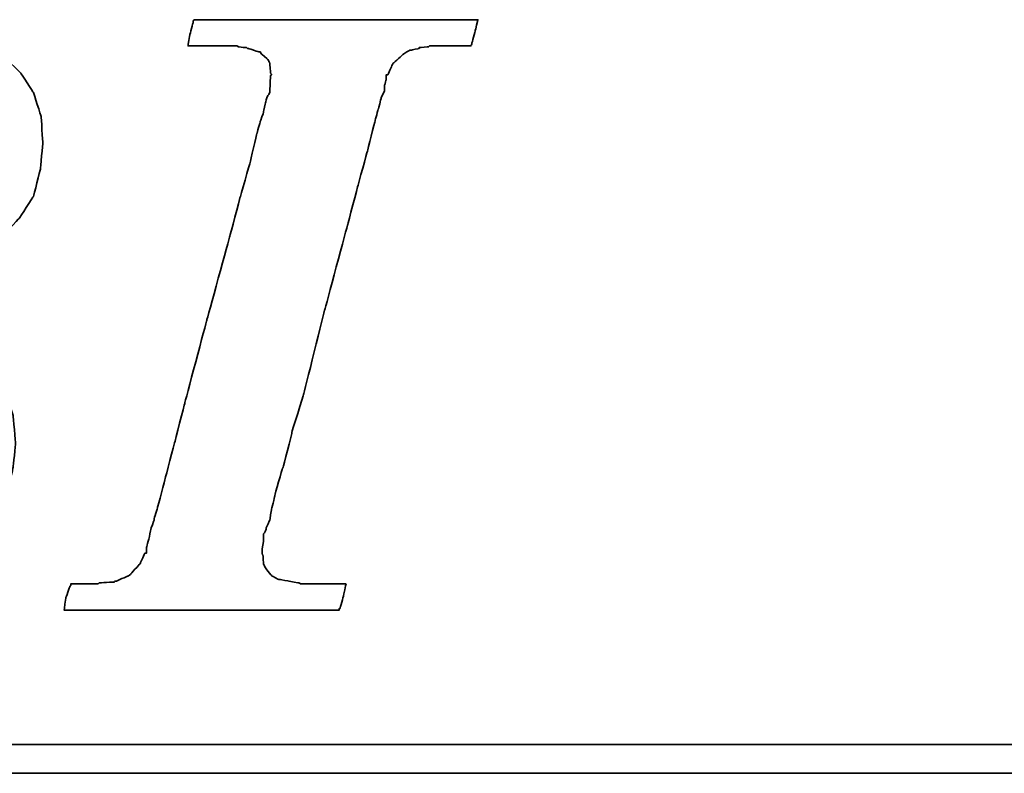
# Model space of a CAD drawing. Header units: millimetres. Extents: x 465 to 869, y -391 to -257.
# Tile 33 of 52: x 756.9 to 768.06, y -354.47 to -345.93. Entities that reach past the tile are written whole.
import ezdxf

# ---------------------------------------------------------------- set-up
doc = ezdxf.new("R2010")
doc.units = ezdxf.units.MM
doc.layers.add('DIM', color=4, linetype='CONTINUOUS')
doc.layers.add('layer 1', color=7, linetype='CONTINUOUS')

# ---------------------------------------------------------------- blocks, each defined once
blk = doc.blocks.new('TBI MOTION logo(完整正式版)')
at = {"layer": 'layer 1', "color": 22, "lineweight": 35}
for points, knots in [([(-64.65375, -6.86375), (-64.65375, -6.86375), (-64.84375, -7.29625), (-64.84375, -7.29625), (-64.84375, -7.29625), (-64.84375, -7.29625), (-64.86875, -7.34375), (-64.86875, -7.34375), (-64.86875, -7.34375), (-64.86875, -7.34375), (-64.86875, -7.36875), (-64.86875, -7.36875), (-64.86875, -7.36875), (-64.86875, -7.36875), (-65.15375, -7.65375), (-65.15375, -7.65375), (-65.15375, -7.65375), (-65.15375, -7.65375), (-65.17875, -7.65375), (-65.17875, -7.65375), (-65.17875, -7.65375), (-65.17875, -7.65375), (-65.20375, -7.67875), (-65.20375, -7.67875), (-65.20375, -7.67875), (-65.20375, -7.67875), (-65.58875, -7.87125), (-65.58875, -7.87125), (-65.58875, -7.87125), (-65.58875, -7.87125), (-65.63375, -7.87125), (-65.63375, -7.87125), (-65.63375, -7.87125), (-65.63375, -7.87125), (-65.65875, -7.89375), (-65.65875, -7.89375), (-65.65875, -7.89375), (-65.65875, -7.89375), (-66.09375, -7.94375), (-66.09375, -7.94375), (-66.09375, -7.94375), (-66.09375, -7.94375), (-66.11375, -7.94375), (-66.11375, -7.94375), (-66.11375, -7.94375), (-66.11375, -7.94375), (-66.16375, -7.94375), (-66.16375, -7.94375), (-66.16375, -7.94375), (-66.16375, -7.94375), (-66.30875, -7.94375), (-66.30875, -7.94375), (-66.30875, -7.94375), (-66.30875, -7.94375), (-66.69375, -7.94375), (-66.69375, -7.94375), (-66.69375, -7.94375), (-66.69375, -7.94375), (-67.07375, -7.94375), (-67.07375, -7.94375), (-67.07375, -7.94375), (-67.07375, -7.94375), (-67.12375, -7.94375), (-67.12375, -7.94375), (-67.12375, -7.94375), (-67.12375, -7.94375), (-67.12375, -7.96625), (-67.12375, -7.96625), (-67.12375, -7.96625), (-67.12375, -7.96625), (-67.14875, -7.99125), (-67.14875, -7.99125), (-67.14875, -7.99125), (-67.14875, -7.99125), (-67.24375, -8.34875), (-67.24375, -8.34875), (-67.24375, -8.34875), (-67.24375, -8.34875), (-67.31375, -8.68625), (-67.31375, -8.68625), (-67.31375, -8.68625), (-67.31375, -8.68625), (-67.26875, -8.68625), (-67.26875, -8.68625), (-67.26875, -8.68625), (-67.26875, -8.68625), (-67.07375, -8.68625), (-67.07375, -8.68625), (-67.07375, -8.68625), (-67.07375, -8.68625), (-66.54875, -8.68625), (-66.54875, -8.68625), (-66.54875, -8.68625), (-66.54875, -8.68625), (-65.82625, -8.68625), (-65.82625, -8.68625), (-65.82625, -8.68625), (-65.82625, -8.68625), (-65.01375, -8.68625), (-65.01375, -8.68625), (-65.01375, -8.68625), (-65.01375, -8.68625), (-64.05375, -8.68625), (-64.05375, -8.68625), (-64.05375, -8.68625), (-64.05375, -8.68625), (-62.08375, -8.68625), (-62.08375, -8.68625), (-62.08375, -8.68625), (-62.08375, -8.68625), (-60.06875, -8.68625), (-60.06875, -8.68625), (-60.06875, -8.68625), (-60.06875, -8.68625), (-59.10875, -8.68625), (-59.10875, -8.68625), (-59.10875, -8.68625), (-59.10875, -8.68625), (-58.29375, -8.68625), (-58.29375, -8.68625), (-58.29375, -8.68625), (-58.29375, -8.68625), (-57.57375, -8.68625), (-57.57375, -8.68625), (-57.57375, -8.68625), (-57.57375, -8.68625), (-57.04875, -8.68625), (-57.04875, -8.68625), (-57.04875, -8.68625), (-57.04875, -8.68625), (-56.85375, -8.68625), (-56.85375, -8.68625), (-56.85375, -8.68625), (-56.85375, -8.68625), (-56.70875, -8.68625), (-56.70875, -8.68625), (-56.70875, -8.68625), (-56.70875, -8.68625), (-56.61375, -8.68625), (-56.61375, -8.68625), (-56.61375, -8.68625), (-56.61375, -8.68625), (-56.56875, -8.68625), (-56.56875, -8.68625), (-56.56875, -8.68625), (-56.56875, -8.68625), (-55.65375, -8.63875), (-55.65375, -8.63875), (-55.65375, -8.63875), (-55.65375, -8.63875), (-54.76875, -8.51875), (-54.76875, -8.51875), (-54.76875, -8.51875), (-54.76875, -8.51875), (-53.90375, -8.30375), (-53.90375, -8.30375), (-53.90375, -8.30375), (-53.90375, -8.30375), (-53.08875, -8.03875), (-53.08875, -8.03875), (-53.08875, -8.03875), (-53.08875, -8.03875), (-52.34375, -7.65375), (-52.34375, -7.65375), (-52.34375, -7.65375), (-52.34375, -7.65375), (-51.69875, -7.29625), (-51.69875, -7.29625), (-51.69875, -7.29625), (-51.69875, -7.29625), (-51.21875, -6.91125), (-51.21875, -6.91125), (-51.21875, -6.91125), (-51.21875, -6.91125), (-50.83375, -6.50375), (-50.83375, -6.50375), (-50.83375, -6.50375), (-50.83375, -6.50375), (-50.44875, -5.94875), (-50.44875, -5.94875), (-50.44875, -5.94875), (-50.44875, -5.94875), (-50.13875, -5.30375), (-50.13875, -5.30375), (-50.13875, -5.30375), (-50.13875, -5.30375), (-49.99375, -4.65375), (-49.99375, -4.65375), (-49.99375, -4.65375), (-49.99375, -4.65375), (-49.92375, -3.98375), (-49.92375, -3.98375), (-49.92375, -3.98375), (-49.92375, -3.98375), (-49.99375, -3.19374), (-49.99375, -3.19374), (-49.99375, -3.19374), (-49.99375, -3.19374), (-50.23374, -2.44874), (-50.23374, -2.44874), (-50.23374, -2.44874), (-50.23374, -2.44874), (-50.59375, -1.87374), (-50.59375, -1.87374), (-50.59375, -1.87374), (-50.59375, -1.87374), (-51.09875, -1.31874), (-51.09875, -1.31874), (-51.09875, -1.31874), (-51.09875, -1.31874), (-51.74375, -0.81875), (-51.74375, -0.81875), (-51.74375, -0.81875), (-51.74375, -0.81875), (-52.53875, -0.48125), (-52.53875, -0.48125), (-52.53875, -0.48125), (-52.53875, -0.48125), (-53.47375, -0.21875), (-53.47375, -0.21875), (-53.47375, -0.21875), (-53.47375, -0.21875), (-54.52875, -0.04874), (-54.52875, -0.04874), (-54.52875, -0.04874), (-54.52875, -0.04874), (-55.65375, 0.12125), (-55.65375, 0.12125), (-55.65375, 0.12125), (-55.65375, 0.12125), (-54.50375, 0.28624), (-54.50375, 0.28624), (-54.50375, 0.28624), (-54.50375, 0.28624), (-53.83375, 0.38124), (-53.83375, 0.38124), (-53.83375, 0.38124), (-53.83375, 0.38124), (-53.18375, 0.50125), (-53.18375, 0.50125), (-53.18375, 0.50125), (-53.18375, 0.50125), (-52.55875, 0.66874), (-52.55875, 0.66874), (-52.55875, 0.66874), (-52.55875, 0.66874), (-52.03375, 0.86124), (-52.03375, 0.86124), (-52.03375, 0.86124), (-52.03375, 0.86124), (-51.50374, 1.03124), (-51.50374, 1.03124), (-51.50374, 1.03124), (-51.50374, 1.03124), (-51.09875, 1.27125), (-51.09875, 1.27125), (-51.09875, 1.27125), (-51.09875, 1.27125), (-50.71375, 1.48624), (-50.71375, 1.48624), (-50.71375, 1.48624), (-50.71375, 1.48624), (-50.37625, 1.77625), (-50.37625, 1.77625), (-50.37625, 1.77625), (-50.37625, 1.77625), (-49.82375, 2.37625), (-49.82375, 2.37625), (-49.82375, 2.37625), (-49.82375, 2.37625), (-49.41875, 2.99625), (-49.41875, 2.99625), (-49.41875, 2.99625), (-49.41875, 2.99625), (-49.22375, 3.76625), (-49.22375, 3.76625), (-49.22375, 3.76625), (-49.22375, 3.76625), (-49.15375, 4.50874), (-49.15375, 4.50874), (-49.15375, 4.50874), (-49.15375, 4.50874), (-49.20375, 5.25125), (-49.20375, 5.25125), (-49.20375, 5.25125), (-49.20375, 5.25125), (-49.41875, 5.92625), (-49.41875, 5.92625), (-49.41875, 5.92625), (-49.41875, 5.92625), (-49.77875, 6.47625), (-49.77875, 6.47625), (-49.77875, 6.47625), (-49.77875, 6.47625), (-50.33125, 7.02624), (-50.33125, 7.02624), (-50.33125, 7.02624), (-50.33125, 7.02624), (-51.00125, 7.43625), (-51.00125, 7.43625), (-51.00125, 7.43625), (-51.00125, 7.43625), (-51.79375, 7.72625), (-51.79375, 7.72625), (-51.79375, 7.72625), (-51.79375, 7.72625), (-52.72875, 7.89124), (-52.72875, 7.89124), (-52.72875, 7.89124), (-52.72875, 7.89124), (-53.83375, 7.98625), (-53.83375, 7.98625), (-53.83375, 7.98625), (-53.83375, 7.98625), (-53.92875, 7.98625), (-53.92875, 7.98625), (-53.92875, 7.98625), (-53.92875, 7.98625), (-54.26375, 7.98625), (-54.26375, 7.98625), (-54.26375, 7.98625), (-54.26375, 7.98625), (-54.74375, 7.98625), (-54.74375, 7.98625), (-54.74375, 7.98625), (-54.74375, 7.98625), (-55.36875, 7.98625), (-55.36875, 7.98625), (-55.36875, 7.98625), (-55.36875, 7.98625), (-56.13375, 7.98625), (-56.13375, 7.98625), (-56.13375, 7.98625), (-56.13375, 7.98625), (-56.94875, 7.98625), (-56.94875, 7.98625), (-56.94875, 7.98625), (-56.94875, 7.98625), (-58.77625, 7.98625), (-58.77625, 7.98625), (-58.77625, 7.98625), (-58.77625, 7.98625), (-60.59875, 7.98625), (-60.59875, 7.98625), (-60.59875, 7.98625), (-60.59875, 7.98625), (-61.41375, 7.98625), (-61.41375, 7.98625), (-61.41375, 7.98625), (-61.41375, 7.98625), (-62.17875, 7.98625), (-62.17875, 7.98625), (-62.17875, 7.98625), (-62.17875, 7.98625), (-62.80375, 7.98625), (-62.80375, 7.98625), (-62.80375, 7.98625), (-62.80375, 7.98625), (-63.30625, 7.98625), (-63.30625, 7.98625), (-63.30625, 7.98625), (-63.30625, 7.98625), (-63.57375, 7.98625), (-63.57375, 7.98625), (-63.57375, 7.98625), (-63.57375, 7.98625), (-63.57375, 7.96375), (-63.57375, 7.96375), (-63.57375, 7.96375), (-63.57375, 7.96375), (-63.59875, 7.94125), (-63.59875, 7.94125), (-63.59875, 7.94125), (-63.59875, 7.94125), (-63.69375, 7.55625), (-63.69375, 7.55625), (-63.69375, 7.55625), (-63.69375, 7.55625), (-63.76375, 7.24624), (-63.76375, 7.24624), (-63.76375, 7.24624), (-63.76375, 7.24624), (-63.23875, 7.24624), (-63.23875, 7.24624), (-63.23875, 7.24624), (-63.23875, 7.24624), (-62.75875, 7.24624), (-62.75875, 7.24624), (-62.75875, 7.24624), (-62.75875, 7.24624), (-62.61125, 7.24624), (-62.61125, 7.24624), (-62.61125, 7.24624), (-62.61125, 7.24624), (-62.56625, 7.24624), (-62.56625, 7.24624), (-62.56625, 7.24624), (-62.56625, 7.24624), (-62.22875, 7.24624), (-62.22875, 7.24624), (-62.22875, 7.24624), (-62.22875, 7.24624), (-62.20375, 7.24624), (-62.20375, 7.24624), (-62.20375, 7.24624), (-62.20375, 7.24624), (-62.17875, 7.21875), (-62.17875, 7.21875), (-62.17875, 7.21875), (-62.17875, 7.21875), (-61.96375, 7.17125), (-61.96375, 7.17125), (-61.96375, 7.17125), (-61.96375, 7.17125), (-61.72375, 7.12624), (-61.72375, 7.12624), (-61.72375, 7.12624), (-61.72375, 7.12624), (-61.70375, 7.12624), (-61.70375, 7.12624), (-61.70375, 7.12624), (-61.70375, 7.12624), (-61.55875, 7.07624), (-61.55875, 7.07624), (-61.55875, 7.07624), (-61.55875, 7.07624), (-61.50875, 7.07624), (-61.50875, 7.07624), (-61.50875, 7.07624), (-61.50875, 7.07624), (-61.48375, 7.02624), (-61.48375, 7.02624), (-61.48375, 7.02624), (-61.48375, 7.02624), (-61.31875, 6.83375), (-61.31875, 6.83375), (-61.31875, 6.83375), (-61.31875, 6.83375), (-61.29375, 6.81125), (-61.29375, 6.81125), (-61.29375, 6.81125), (-61.29375, 6.81125), (-61.29375, 6.78625), (-61.29375, 6.78625), (-61.29375, 6.78625), (-61.29375, 6.78625), (-61.19875, 6.50124), (-61.19875, 6.50124), (-61.19875, 6.50124), (-61.19875, 6.50124), (-61.17375, 6.45124), (-61.17375, 6.45124), (-61.17375, 6.45124), (-61.17375, 6.45124), (-61.19875, 6.40625), (-61.19875, 6.40625), (-61.19875, 6.40625), (-61.19875, 6.40625), (-61.26875, 5.99624), (-61.26875, 5.99624), (-61.26875, 5.99624), (-61.26875, 5.99624), (-61.26875, 5.85125), (-61.26875, 5.85125), (-61.26875, 5.85125), (-61.26875, 5.85125), (-61.26875, 5.82625), (-61.26875, 5.82625), (-61.26875, 5.82625), (-61.26875, 5.82625), (-61.29375, 5.80625), (-61.29375, 5.80625), (-61.29375, 5.80625), (-61.29375, 5.80625), (-61.34125, 5.66125), (-61.34125, 5.66125), (-61.34125, 5.66125), (-61.34125, 5.66125), (-61.41375, 5.44625), (-61.41375, 5.44625), (-61.41375, 5.44625), (-61.41375, 5.44625), (-61.48375, 5.15625), (-61.48375, 5.15625), (-61.48375, 5.15625), (-61.48375, 5.15625), (-61.58375, 4.82124), (-61.58375, 4.82124), (-61.58375, 4.82124), (-61.58375, 4.82124), (-61.79875, 4.00375), (-61.79875, 4.00375), (-61.79875, 4.00375), (-61.79875, 4.00375), (-62.05875, 2.99625), (-62.05875, 2.99625), (-62.05875, 2.99625), (-62.05875, 2.99625), (-62.34875, 1.91625), (-62.34875, 1.91625), (-62.34875, 1.91625), (-62.34875, 1.91625), (-62.97375, -0.41124), (-62.97375, -0.41124), (-62.97375, -0.41124), (-62.97375, -0.41124), (-63.59875, -2.75875), (-63.59875, -2.75875), (-63.59875, -2.75875), (-63.59875, -2.75875), (-63.88375, -3.86374), (-63.88375, -3.86374), (-63.88375, -3.86374), (-63.88375, -3.86374), (-64.14875, -4.82374), (-64.14875, -4.82374), (-64.14875, -4.82374), (-64.14875, -4.82374), (-64.36375, -5.64125), (-64.36375, -5.64125), (-64.36375, -5.64125), (-64.36375, -5.64125), (-64.43625, -5.97625), (-64.43625, -5.97625), (-64.43625, -5.97625), (-64.43625, -5.97625), (-64.50875, -6.28625), (-64.50875, -6.28625), (-64.50875, -6.28625), (-64.50875, -6.28625), (-64.50875, -6.30875), (-64.50875, -6.30875), (-64.50875, -6.30875), (-64.50875, -6.30875), (-64.57875, -6.50375), (-64.57875, -6.50375), (-64.57875, -6.50375), (-64.57875, -6.50375), (-64.62875, -6.69625), (-64.62875, -6.69625), (-64.62875, -6.69625), (-64.62875, -6.69625), (-64.62875, -6.76875), (-64.62875, -6.76875), (-64.62875, -6.76875), (-64.62875, -6.76875), (-64.62875, -6.81375), (-64.62875, -6.81375), (-64.62875, -6.81375), (-64.62875, -6.81375), (-64.62875, -6.83875), (-64.62875, -6.83875), (-64.62875, -6.83875), (-64.62875, -6.83875), (-64.65375, -6.86375), (-64.65375, -6.86375)], [0, 0, 0, 0, 0.00719424, 0.00719424, 0.00719424, 0.00719425, 0.01438849, 0.01438849, 0.01438849, 0.0143885, 0.02158273, 0.02158273, 0.02158273, 0.02158274, 0.02877698, 0.02877698, 0.02877698, 0.02877699, 0.03597122, 0.03597122, 0.03597122, 0.03597123, 0.04316547, 0.04316547, 0.04316547, 0.04316548, 0.05035971, 0.05035971, 0.05035971, 0.05035972, 0.05755396, 0.05755396, 0.05755396, 0.05755397, 0.0647482, 0.0647482, 0.0647482, 0.06474821, 0.07194245, 0.07194245, 0.07194245, 0.07194246, 0.07913669, 0.07913669, 0.07913669, 0.0791367, 0.08633094, 0.08633094, 0.08633094, 0.08633095, 0.09352518, 0.09352518, 0.09352518, 0.09352519, 0.10071942, 0.10071942, 0.10071942, 0.10071943, 0.10791367, 0.10791367, 0.10791367, 0.10791368, 0.11510791, 0.11510791, 0.11510791, 0.11510792, 0.12230216, 0.12230216, 0.12230216, 0.12230217, 0.1294964, 0.1294964, 0.1294964, 0.12949641, 0.13669065, 0.13669065, 0.13669065, 0.13669066, 0.14388489, 0.14388489, 0.14388489, 0.1438849, 0.15107914, 0.15107914, 0.15107914, 0.15107915, 0.15827338, 0.15827338, 0.15827338, 0.15827339, 0.16546763, 0.16546763, 0.16546763, 0.16546764, 0.17266187, 0.17266187, 0.17266187, 0.17266188, 0.17985612, 0.17985612, 0.17985612, 0.17985613, 0.18705036, 0.18705036, 0.18705036, 0.18705037, 0.1942446, 0.1942446, 0.1942446, 0.19424461, 0.20143885, 0.20143885, 0.20143885, 0.20143886, 0.20863309, 0.20863309, 0.20863309, 0.2086331, 0.21582734, 0.21582734, 0.21582734, 0.21582735, 0.22302158, 0.22302158, 0.22302158, 0.22302159, 0.23021583, 0.23021583, 0.23021583, 0.23021584, 0.23741007, 0.23741007, 0.23741007, 0.23741008, 0.24460432, 0.24460432, 0.24460432, 0.24460433, 0.25179856, 0.25179856, 0.25179856, 0.25179857, 0.25899281, 0.25899281, 0.25899281, 0.25899282, 0.26618705, 0.26618705, 0.26618705, 0.26618706, 0.27338129, 0.27338129, 0.27338129, 0.2733813, 0.28057554, 0.28057554, 0.28057554, 0.28057555, 0.28776978, 0.28776978, 0.28776978, 0.28776979, 0.29496403, 0.29496403, 0.29496403, 0.29496404, 0.30215827, 0.30215827, 0.30215827, 0.30215828, 0.30935252, 0.30935252, 0.30935252, 0.30935253, 0.31654676, 0.31654676, 0.31654676, 0.31654677, 0.32374101, 0.32374101, 0.32374101, 0.32374102, 0.33093525, 0.33093525, 0.33093525, 0.33093526, 0.3381295, 0.3381295, 0.3381295, 0.33812951, 0.34532374, 0.34532374, 0.34532374, 0.34532375, 0.35251799, 0.35251799, 0.35251799, 0.352518, 0.35971223, 0.35971223, 0.35971223, 0.35971224, 0.36690647, 0.36690647, 0.36690647, 0.36690648, 0.37410072, 0.37410072, 0.37410072, 0.37410073, 0.38129496, 0.38129496, 0.38129496, 0.38129497, 0.38848921, 0.38848921, 0.38848921, 0.38848922, 0.39568345, 0.39568345, 0.39568345, 0.39568346, 0.4028777, 0.4028777, 0.4028777, 0.40287771, 0.41007194, 0.41007194, 0.41007194, 0.41007195, 0.41726619, 0.41726619, 0.41726619, 0.4172662, 0.42446043, 0.42446043, 0.42446043, 0.42446044, 0.43165468, 0.43165468, 0.43165468, 0.43165469, 0.43884892, 0.43884892, 0.43884892, 0.43884893, 0.44604317, 0.44604317, 0.44604317, 0.44604318, 0.45323741, 0.45323741, 0.45323741, 0.45323742, 0.46043165, 0.46043165, 0.46043165, 0.46043166, 0.4676259, 0.4676259, 0.4676259, 0.46762591, 0.47482014, 0.47482014, 0.47482014, 0.47482015, 0.48201439, 0.48201439, 0.48201439, 0.4820144, 0.48920863, 0.48920863, 0.48920863, 0.48920864, 0.49640288, 0.49640288, 0.49640288, 0.49640289, 0.50359712, 0.50359712, 0.50359712, 0.50359713, 0.51079137, 0.51079137, 0.51079137, 0.51079138, 0.51798561, 0.51798561, 0.51798561, 0.51798562, 0.52517986, 0.52517986, 0.52517986, 0.52517987, 0.5323741, 0.5323741, 0.5323741, 0.53237411, 0.53956835, 0.53956835, 0.53956835, 0.53956836, 0.54676259, 0.54676259, 0.54676259, 0.5467626, 0.55395683, 0.55395683, 0.55395683, 0.55395684, 0.56115108, 0.56115108, 0.56115108, 0.56115109, 0.56834532, 0.56834532, 0.56834532, 0.56834533, 0.57553957, 0.57553957, 0.57553957, 0.57553958, 0.58273381, 0.58273381, 0.58273381, 0.58273382, 0.58992806, 0.58992806, 0.58992806, 0.58992807, 0.5971223, 0.5971223, 0.5971223, 0.59712231, 0.60431655, 0.60431655, 0.60431655, 0.60431656, 0.61151079, 0.61151079, 0.61151079, 0.6115108, 0.61870504, 0.61870504, 0.61870504, 0.61870505, 0.62589928, 0.62589928, 0.62589928, 0.62589929, 0.63309353, 0.63309353, 0.63309353, 0.63309354, 0.64028777, 0.64028777, 0.64028777, 0.64028778, 0.64748201, 0.64748201, 0.64748201, 0.64748202, 0.65467626, 0.65467626, 0.65467626, 0.65467627, 0.6618705, 0.6618705, 0.6618705, 0.66187051, 0.66906475, 0.66906475, 0.66906475, 0.66906476, 0.67625899, 0.67625899, 0.67625899, 0.676259, 0.68345324, 0.68345324, 0.68345324, 0.68345325, 0.69064748, 0.69064748, 0.69064748, 0.69064749, 0.69784173, 0.69784173, 0.69784173, 0.69784174, 0.70503597, 0.70503597, 0.70503597, 0.70503598, 0.71223022, 0.71223022, 0.71223022, 0.71223023, 0.71942446, 0.71942446, 0.71942446, 0.71942447, 0.72661871, 0.72661871, 0.72661871, 0.72661872, 0.73381295, 0.73381295, 0.73381295, 0.73381296, 0.74100719, 0.74100719, 0.74100719, 0.7410072, 0.74820144, 0.74820144, 0.74820144, 0.74820145, 0.75539568, 0.75539568, 0.75539568, 0.75539569, 0.76258993, 0.76258993, 0.76258993, 0.76258994, 0.76978417, 0.76978417, 0.76978417, 0.76978418, 0.77697842, 0.77697842, 0.77697842, 0.77697843, 0.78417266, 0.78417266, 0.78417266, 0.78417267, 0.79136691, 0.79136691, 0.79136691, 0.79136692, 0.79856115, 0.79856115, 0.79856115, 0.79856116, 0.8057554, 0.8057554, 0.8057554, 0.80575541, 0.81294964, 0.81294964, 0.81294964, 0.81294965, 0.82014388, 0.82014388, 0.82014388, 0.82014389, 0.82733813, 0.82733813, 0.82733813, 0.82733814, 0.83453237, 0.83453237, 0.83453237, 0.83453238, 0.84172662, 0.84172662, 0.84172662, 0.84172663, 0.84892086, 0.84892086, 0.84892086, 0.84892087, 0.85611511, 0.85611511, 0.85611511, 0.85611512, 0.86330935, 0.86330935, 0.86330935, 0.86330936, 0.8705036, 0.8705036, 0.8705036, 0.87050361, 0.87769784, 0.87769784, 0.87769784, 0.87769785, 0.88489209, 0.88489209, 0.88489209, 0.8848921, 0.89208633, 0.89208633, 0.89208633, 0.89208634, 0.89928058, 0.89928058, 0.89928058, 0.89928059, 0.90647482, 0.90647482, 0.90647482, 0.90647483, 0.91366906, 0.91366906, 0.91366906, 0.91366907, 0.92086331, 0.92086331, 0.92086331, 0.92086332, 0.92805755, 0.92805755, 0.92805755, 0.92805756, 0.9352518, 0.9352518, 0.9352518, 0.93525181, 0.94244604, 0.94244604, 0.94244604, 0.94244605, 0.94964029, 0.94964029, 0.94964029, 0.9496403, 0.95683453, 0.95683453, 0.95683453, 0.95683454, 0.96402878, 0.96402878, 0.96402878, 0.96402879, 0.97122302, 0.97122302, 0.97122302, 0.97122303, 0.97841727, 0.97841727, 0.97841727, 0.97841728, 0.98561151, 0.98561151, 0.98561151, 0.98561152, 0.99280576, 0.99280576, 0.99280576, 0.99280577, 1, 1, 1, 1]), ([(-40.59125, -7.94375), (-40.59125, -7.94375), (-40.97375, -7.94375), (-40.97375, -7.94375), (-40.97375, -7.94375), (-40.97375, -7.94375), (-41.38125, -7.94375), (-41.38125, -7.94375), (-41.38125, -7.94375), (-41.38125, -7.94375), (-41.54875, -7.94375), (-41.54875, -7.94375), (-41.54875, -7.94375), (-41.54875, -7.94375), (-41.59875, -7.94375), (-41.59875, -7.94375), (-41.59875, -7.94375), (-41.59875, -7.94375), (-41.88375, -7.94375), (-41.88375, -7.94375), (-41.88375, -7.94375), (-41.88375, -7.94375), (-41.90875, -7.91875), (-41.90875, -7.91875), (-41.90875, -7.91875), (-41.90875, -7.91875), (-42.19875, -7.87125), (-42.19875, -7.87125), (-42.19875, -7.87125), (-42.19875, -7.87125), (-42.43875, -7.82375), (-42.43875, -7.82375), (-42.43875, -7.82375), (-42.43875, -7.82375), (-42.45875, -7.82375), (-42.45875, -7.82375), (-42.45875, -7.82375), (-42.45875, -7.82375), (-42.48625, -7.82375), (-42.48625, -7.82375), (-42.48625, -7.82375), (-42.48625, -7.82375), (-42.67625, -7.72375), (-42.67625, -7.72375), (-42.67625, -7.72375), (-42.67625, -7.72375), (-42.70125, -7.70375), (-42.70125, -7.70375), (-42.70125, -7.70375), (-42.70125, -7.70375), (-42.72375, -7.67875), (-42.72375, -7.67875), (-42.72375, -7.67875), (-42.72375, -7.67875), (-42.86875, -7.48875), (-42.86875, -7.48875), (-42.86875, -7.48875), (-42.86875, -7.48875), (-42.89375, -7.43875), (-42.89375, -7.43875), (-42.89375, -7.43875), (-42.89375, -7.43875), (-42.91875, -7.38875), (-42.91875, -7.38875), (-42.91875, -7.38875), (-42.91875, -7.38875), (-42.93875, -7.12875), (-42.93875, -7.12875), (-42.93875, -7.12875), (-42.93875, -7.12875), (-42.96375, -7.10375), (-42.96375, -7.10375), (-42.96375, -7.10375), (-42.96375, -7.10375), (-42.96375, -7.05375), (-42.96375, -7.05375), (-42.96375, -7.05375), (-42.96375, -7.05375), (-42.96375, -7.00875), (-42.96375, -7.00875), (-42.96375, -7.00875), (-42.96375, -7.00875), (-42.91875, -6.69625), (-42.91875, -6.69625), (-42.91875, -6.69625), (-42.91875, -6.69625), (-42.91875, -6.62375), (-42.91875, -6.62375), (-42.91875, -6.62375), (-42.91875, -6.62375), (-42.91875, -6.59625), (-42.91875, -6.59625), (-42.91875, -6.59625), (-42.91875, -6.59625), (-42.91875, -6.57375), (-42.91875, -6.57375), (-42.91875, -6.57375), (-42.91875, -6.57375), (-42.91875, -6.52875), (-42.91875, -6.52875), (-42.91875, -6.52875), (-42.91875, -6.52875), (-42.89375, -6.50375), (-42.89375, -6.50375), (-42.89375, -6.50375), (-42.89375, -6.50375), (-42.84375, -6.38375), (-42.84375, -6.38375), (-42.84375, -6.38375), (-42.84375, -6.38375), (-42.84375, -6.35875), (-42.84375, -6.35875), (-42.84375, -6.35875), (-42.84375, -6.35875), (-42.74625, -6.14375), (-42.74625, -6.14375), (-42.74625, -6.14375), (-42.74625, -6.14375), (-42.70125, -5.85375), (-42.70125, -5.85375), (-42.70125, -5.85375), (-42.70125, -5.85375), (-42.60375, -5.47125), (-42.60375, -5.47125), (-42.60375, -5.47125), (-42.60375, -5.47125), (-42.60375, -5.44875), (-42.60375, -5.44875), (-42.60375, -5.44875), (-42.60375, -5.44875), (-42.38875, -4.67875), (-42.38875, -4.67875), (-42.38875, -4.67875), (-42.38875, -4.67875), (-42.36375, -4.65375), (-42.36375, -4.65375), (-42.36375, -4.65375), (-42.36375, -4.65375), (-42.12375, -3.69625), (-42.12375, -3.69625), (-42.12375, -3.69625), (-42.12375, -3.69625), (-42.12375, -3.67374), (-42.12375, -3.67374), (-42.12375, -3.67374), (-42.12375, -3.67374), (-41.78875, -2.59374), (-41.78875, -2.59374), (-41.78875, -2.59374), (-41.78875, -2.59374), (-41.18875, -0.19375), (-41.18875, -0.19375), (-41.18875, -0.19375), (-41.18875, -0.19375), (-40.54375, 2.20624), (-40.54375, 2.20624), (-40.54375, 2.20624), (-40.54375, 2.20624), (-40.25375, 3.30875), (-40.25375, 3.30875), (-40.25375, 3.30875), (-40.25375, 3.30875), (-39.98875, 4.27125), (-39.98875, 4.27125), (-39.98875, 4.27125), (-39.98875, 4.27125), (-39.77375, 5.13125), (-39.77375, 5.13125), (-39.77375, 5.13125), (-39.77375, 5.13125), (-39.67875, 5.47125), (-39.67875, 5.47125), (-39.67875, 5.47125), (-39.67875, 5.47125), (-39.60375, 5.75625), (-39.60375, 5.75625), (-39.60375, 5.75625), (-39.60375, 5.75625), (-39.60375, 5.78125), (-39.60375, 5.78125), (-39.60375, 5.78125), (-39.60375, 5.78125), (-39.50875, 5.97125), (-39.50875, 5.97125), (-39.50875, 5.97125), (-39.50875, 5.97125), (-39.50875, 6.13875), (-39.50875, 6.13875), (-39.50875, 6.13875), (-39.50875, 6.13875), (-39.48625, 6.16625), (-39.48625, 6.16625), (-39.48625, 6.16625), (-39.48625, 6.16625), (-39.46125, 6.28625), (-39.46125, 6.28625), (-39.46125, 6.28625), (-39.46125, 6.28625), (-39.46125, 6.42625), (-39.46125, 6.42625), (-39.46125, 6.42625), (-39.46125, 6.42625), (-39.41375, 6.42625), (-39.41375, 6.42625), (-39.41375, 6.42625), (-39.41375, 6.42625), (-39.29375, 6.69125), (-39.29375, 6.69125), (-39.29375, 6.69125), (-39.29375, 6.69125), (-39.26875, 6.74125), (-39.26875, 6.74125), (-39.26875, 6.74125), (-39.26875, 6.74125), (-39.24375, 6.76625), (-39.24375, 6.76625), (-39.24375, 6.76625), (-39.24375, 6.76625), (-38.98375, 7.00624), (-38.98375, 7.00624), (-38.98375, 7.00624), (-38.98375, 7.00624), (-38.95625, 7.02624), (-38.95625, 7.02624), (-38.95625, 7.02624), (-38.95625, 7.02624), (-38.78875, 7.12624), (-38.78875, 7.12624), (-38.78875, 7.12624), (-38.78875, 7.12624), (-38.76375, 7.12624), (-38.76375, 7.12624), (-38.76375, 7.12624), (-38.76375, 7.12624), (-38.74375, 7.12624), (-38.74375, 7.12624), (-38.74375, 7.12624), (-38.74375, 7.12624), (-38.52875, 7.17125), (-38.52875, 7.17125), (-38.52875, 7.17125), (-38.52875, 7.17125), (-38.52875, 7.19624), (-38.52875, 7.19624), (-38.52875, 7.19624), (-38.52875, 7.19624), (-38.50375, 7.19624), (-38.50375, 7.19624), (-38.50375, 7.19624), (-38.50375, 7.19624), (-38.26125, 7.21875), (-38.26125, 7.21875), (-38.26125, 7.21875), (-38.26125, 7.21875), (-38.23875, 7.24624), (-38.23875, 7.24624), (-38.23875, 7.24624), (-38.23875, 7.24624), (-38.21625, 7.24624), (-38.21625, 7.24624), (-38.21625, 7.24624), (-38.21625, 7.24624), (-38.18875, 7.24624), (-38.18875, 7.24624), (-38.18875, 7.24624), (-38.18875, 7.24624), (-37.90375, 7.24624), (-37.90375, 7.24624), (-37.90375, 7.24624), (-37.90375, 7.24624), (-37.85375, 7.24624), (-37.85375, 7.24624), (-37.85375, 7.24624), (-37.85375, 7.24624), (-37.75875, 7.24624), (-37.75875, 7.24624), (-37.75875, 7.24624), (-37.75875, 7.24624), (-37.42375, 7.24624), (-37.42375, 7.24624), (-37.42375, 7.24624), (-37.42375, 7.24624), (-37.08875, 7.24624), (-37.08875, 7.24624), (-37.08875, 7.24624), (-37.08875, 7.24624), (-37.06375, 7.24624), (-37.06375, 7.24624), (-37.06375, 7.24624), (-37.06375, 7.24624), (-37.06375, 7.26624), (-37.06375, 7.26624), (-37.06375, 7.26624), (-37.06375, 7.26624), (-37.03875, 7.29125), (-37.03875, 7.29125), (-37.03875, 7.29125), (-37.03875, 7.29125), (-37.03875, 7.31625), (-37.03875, 7.31625), (-37.03875, 7.31625), (-37.03875, 7.31625), (-36.94125, 7.67625), (-36.94125, 7.67625), (-36.94125, 7.67625), (-36.94125, 7.67625), (-36.86875, 7.98625), (-36.86875, 7.98625), (-36.86875, 7.98625), (-36.86875, 7.98625), (-36.98875, 7.98625), (-36.98875, 7.98625), (-36.98875, 7.98625), (-36.98875, 7.98625), (-37.42375, 7.98625), (-37.42375, 7.98625), (-37.42375, 7.98625), (-37.42375, 7.98625), (-37.94875, 7.98625), (-37.94875, 7.98625), (-37.94875, 7.98625), (-37.94875, 7.98625), (-38.57375, 7.98625), (-38.57375, 7.98625), (-38.57375, 7.98625), (-38.57375, 7.98625), (-39.29375, 7.98625), (-39.29375, 7.98625), (-39.29375, 7.98625), (-39.29375, 7.98625), (-40.82875, 7.98625), (-40.82875, 7.98625), (-40.82875, 7.98625), (-40.82875, 7.98625), (-42.36375, 7.98625), (-42.36375, 7.98625), (-42.36375, 7.98625), (-42.36375, 7.98625), (-43.08375, 7.98625), (-43.08375, 7.98625), (-43.08375, 7.98625), (-43.08375, 7.98625), (-43.70875, 7.98625), (-43.70875, 7.98625), (-43.70875, 7.98625), (-43.70875, 7.98625), (-44.23375, 7.98625), (-44.23375, 7.98625), (-44.23375, 7.98625), (-44.23375, 7.98625), (-44.66875, 7.98625), (-44.66875, 7.98625), (-44.66875, 7.98625), (-44.66875, 7.98625), (-44.88375, 7.98625), (-44.88375, 7.98625), (-44.88375, 7.98625), (-44.88375, 7.98625), (-44.90875, 7.94125), (-44.90875, 7.94125), (-44.90875, 7.94125), (-44.90875, 7.94125), (-44.90875, 7.91625), (-44.90875, 7.91625), (-44.90875, 7.91625), (-44.90875, 7.91625), (-45.00375, 7.55625), (-45.00375, 7.55625), (-45.00375, 7.55625), (-45.00375, 7.55625), (-45.05375, 7.24624), (-45.05375, 7.24624), (-45.05375, 7.24624), (-45.05375, 7.24624), (-44.61875, 7.24624), (-44.61875, 7.24624), (-44.61875, 7.24624), (-44.61875, 7.24624), (-44.11375, 7.24624), (-44.11375, 7.24624), (-44.11375, 7.24624), (-44.11375, 7.24624), (-43.99375, 7.24624), (-43.99375, 7.24624), (-43.99375, 7.24624), (-43.99375, 7.24624), (-43.94625, 7.24624), (-43.94625, 7.24624), (-43.94625, 7.24624), (-43.94625, 7.24624), (-43.92374, 7.24624), (-43.92374, 7.24624), (-43.92374, 7.24624), (-43.92374, 7.24624), (-43.65875, 7.24624), (-43.65875, 7.24624), (-43.65875, 7.24624), (-43.65875, 7.24624), (-43.63875, 7.21875), (-43.63875, 7.21875), (-43.63875, 7.21875), (-43.63875, 7.21875), (-43.46875, 7.19624), (-43.46875, 7.19624), (-43.46875, 7.19624), (-43.46875, 7.19624), (-43.39875, 7.19624), (-43.39875, 7.19624), (-43.39875, 7.19624), (-43.39875, 7.19624), (-43.37125, 7.17125), (-43.37125, 7.17125), (-43.37125, 7.17125), (-43.37125, 7.17125), (-43.34875, 7.17125), (-43.34875, 7.17125), (-43.34875, 7.17125), (-43.34875, 7.17125), (-43.20375, 7.12624), (-43.20375, 7.12624), (-43.20375, 7.12624), (-43.20375, 7.12624), (-43.05875, 7.07624), (-43.05875, 7.07624), (-43.05875, 7.07624), (-43.05875, 7.07624), (-43.01375, 7.07624), (-43.01375, 7.07624), (-43.01375, 7.07624), (-43.01375, 7.07624), (-42.98875, 7.02624), (-42.98875, 7.02624), (-42.98875, 7.02624), (-42.98875, 7.02624), (-42.79875, 6.86125), (-42.79875, 6.86125), (-42.79875, 6.86125), (-42.79875, 6.86125), (-42.77375, 6.81125), (-42.77375, 6.81125), (-42.77375, 6.81125), (-42.77375, 6.81125), (-42.74625, 6.76625), (-42.74625, 6.76625), (-42.74625, 6.76625), (-42.74625, 6.76625), (-42.72375, 6.47625), (-42.72375, 6.47625), (-42.72375, 6.47625), (-42.72375, 6.47625), (-42.70125, 6.45124), (-42.70125, 6.45124), (-42.70125, 6.45124), (-42.70125, 6.45124), (-42.70125, 6.42625), (-42.70125, 6.42625), (-42.70125, 6.42625), (-42.70125, 6.42625), (-42.72375, 6.40625), (-42.72375, 6.40625), (-42.72375, 6.40625), (-42.72375, 6.40625), (-42.74625, 5.97125), (-42.74625, 5.97125), (-42.74625, 5.97125), (-42.74625, 5.97125), (-42.74625, 5.94625), (-42.74625, 5.94625), (-42.74625, 5.94625), (-42.74625, 5.94625), (-42.74625, 5.92625), (-42.74625, 5.92625), (-42.74625, 5.92625), (-42.74625, 5.92625), (-42.77375, 5.87625), (-42.77375, 5.87625), (-42.77375, 5.87625), (-42.77375, 5.87625), (-42.81875, 5.80625), (-42.81875, 5.80625), (-42.81875, 5.80625), (-42.81875, 5.80625), (-42.86875, 5.63625), (-42.86875, 5.63625), (-42.86875, 5.63625), (-42.86875, 5.63625), (-42.91875, 5.39625), (-42.91875, 5.39625), (-42.91875, 5.39625), (-42.91875, 5.39625), (-42.91875, 5.37124), (-42.91875, 5.37124), (-42.91875, 5.37124), (-42.91875, 5.37124), (-43.01375, 5.10874), (-43.01375, 5.10874), (-43.01375, 5.10874), (-43.01375, 5.10874), (-43.10875, 4.77124), (-43.10875, 4.77124), (-43.10875, 4.77124), (-43.10875, 4.77124), (-43.29875, 3.95625), (-43.29875, 3.95625), (-43.29875, 3.95625), (-43.29875, 3.95625), (-43.58875, 2.95125), (-43.58875, 2.95125), (-43.58875, 2.95125), (-43.58875, 2.95125), (-43.87375, 1.87125), (-43.87375, 1.87125), (-43.87375, 1.87125), (-43.87375, 1.87125), (-44.52625, -0.50374), (-44.52625, -0.50374), (-44.52625, -0.50374), (-44.52625, -0.50374), (-45.14875, -2.85375), (-45.14875, -2.85375), (-45.14875, -2.85375), (-45.14875, -2.85375), (-45.43375, -3.95875), (-45.43375, -3.95875), (-45.43375, -3.95875), (-45.43375, -3.95875), (-45.69875, -4.96875), (-45.69875, -4.96875), (-45.69875, -4.96875), (-45.69875, -4.96875), (-45.91375, -5.78375), (-45.91375, -5.78375), (-45.91375, -5.78375), (-45.91375, -5.78375), (-46.01375, -6.11875), (-46.01375, -6.11875), (-46.01375, -6.11875), (-46.01375, -6.11875), (-46.01375, -6.14375), (-46.01375, -6.14375), (-46.01375, -6.14375), (-46.01375, -6.14375), (-46.10875, -6.40875), (-46.10875, -6.40875), (-46.10875, -6.40875), (-46.10875, -6.40875), (-46.15375, -6.64875), (-46.15375, -6.64875), (-46.15375, -6.64875), (-46.15375, -6.64875), (-46.20375, -6.83875), (-46.20375, -6.83875), (-46.20375, -6.83875), (-46.20375, -6.83875), (-46.22875, -6.93375), (-46.22875, -6.93375), (-46.22875, -6.93375), (-46.22875, -6.93375), (-46.22875, -7.07875), (-46.22875, -7.07875), (-46.22875, -7.07875), (-46.22875, -7.07875), (-46.27375, -7.07875), (-46.27375, -7.07875), (-46.27375, -7.07875), (-46.27375, -7.07875), (-46.39375, -7.34375), (-46.39375, -7.34375), (-46.39375, -7.34375), (-46.39375, -7.34375), (-46.39375, -7.36875), (-46.39375, -7.36875), (-46.39375, -7.36875), (-46.39375, -7.36875), (-46.42125, -7.38875), (-46.42125, -7.38875), (-46.42125, -7.38875), (-46.42125, -7.38875), (-46.68375, -7.67875), (-46.68375, -7.67875), (-46.68375, -7.67875), (-46.68375, -7.67875), (-46.70875, -7.70375), (-46.70875, -7.70375), (-46.70875, -7.70375), (-46.70875, -7.70375), (-46.75375, -7.72375), (-46.75375, -7.72375), (-46.75375, -7.72375), (-46.75375, -7.72375), (-47.08875, -7.87125), (-47.08875, -7.87125), (-47.08875, -7.87125), (-47.08875, -7.87125), (-47.11625, -7.87125), (-47.11625, -7.87125), (-47.11625, -7.87125), (-47.11625, -7.87125), (-47.13875, -7.89375), (-47.13875, -7.89375), (-47.13875, -7.89375), (-47.13875, -7.89375), (-47.56875, -7.91875), (-47.56875, -7.91875), (-47.56875, -7.91875), (-47.56875, -7.91875), (-47.59625, -7.94375), (-47.59625, -7.94375), (-47.59625, -7.94375), (-47.59625, -7.94375), (-47.64375, -7.94375), (-47.64375, -7.94375), (-47.64375, -7.94375), (-47.64375, -7.94375), (-47.73625, -7.94375), (-47.73625, -7.94375), (-47.73625, -7.94375), (-47.73625, -7.94375), (-48.07375, -7.94375), (-48.07375, -7.94375), (-48.07375, -7.94375), (-48.07375, -7.94375), (-48.36125, -7.94375), (-48.36125, -7.94375), (-48.36125, -7.94375), (-48.36125, -7.94375), (-48.36125, -7.96625), (-48.36125, -7.96625), (-48.36125, -7.96625), (-48.36125, -7.96625), (-48.36125, -7.99125), (-48.36125, -7.99125), (-48.36125, -7.99125), (-48.36125, -7.99125), (-48.38875, -8.01375), (-48.38875, -8.01375), (-48.38875, -8.01375), (-48.38875, -8.01375), (-48.50875, -8.34875), (-48.50875, -8.34875), (-48.50875, -8.34875), (-48.50875, -8.34875), (-48.55375, -8.68625), (-48.55375, -8.68625), (-48.55375, -8.68625), (-48.55375, -8.68625), (-48.45875, -8.68625), (-48.45875, -8.68625), (-48.45875, -8.68625), (-48.45875, -8.68625), (-48.07375, -8.68625), (-48.07375, -8.68625), (-48.07375, -8.68625), (-48.07375, -8.68625), (-47.52375, -8.68625), (-47.52375, -8.68625), (-47.52375, -8.68625), (-47.52375, -8.68625), (-46.92375, -8.68625), (-46.92375, -8.68625), (-46.92375, -8.68625), (-46.92375, -8.68625), (-46.25375, -8.68625), (-46.25375, -8.68625), (-46.25375, -8.68625), (-46.25375, -8.68625), (-46.20375, -8.68625), (-46.20375, -8.68625), (-46.20375, -8.68625), (-46.20375, -8.68625), (-44.71375, -8.68625), (-44.71375, -8.68625), (-44.71375, -8.68625), (-44.71375, -8.68625), (-43.22875, -8.68625), (-43.22875, -8.68625), (-43.22875, -8.68625), (-43.22875, -8.68625), (-42.55875, -8.68625), (-42.55875, -8.68625), (-42.55875, -8.68625), (-42.55875, -8.68625), (-42.50875, -8.68625), (-42.50875, -8.68625), (-42.50875, -8.68625), (-42.50875, -8.68625), (-41.93375, -8.68625), (-41.93375, -8.68625), (-41.93375, -8.68625), (-41.93375, -8.68625), (-41.38125, -8.68625), (-41.38125, -8.68625), (-41.38125, -8.68625), (-41.38125, -8.68625), (-40.97375, -8.68625), (-40.97375, -8.68625), (-40.97375, -8.68625), (-40.97375, -8.68625), (-40.78125, -8.68625), (-40.78125, -8.68625), (-40.78125, -8.68625), (-40.78125, -8.68625), (-40.78125, -8.63875), (-40.78125, -8.63875), (-40.78125, -8.63875), (-40.78125, -8.63875), (-40.75875, -8.63875), (-40.75875, -8.63875), (-40.75875, -8.63875), (-40.75875, -8.63875), (-40.66375, -8.27875), (-40.66375, -8.27875), (-40.66375, -8.27875), (-40.66375, -8.27875), (-40.59125, -7.94375), (-40.59125, -7.94375)], [0, 0, 0, 0, 0.00558659, 0.00558659, 0.00558659, 0.0055866, 0.01117318, 0.01117318, 0.01117318, 0.01117319, 0.01675978, 0.01675978, 0.01675978, 0.01675979, 0.02234637, 0.02234637, 0.02234637, 0.02234638, 0.02793296, 0.02793296, 0.02793296, 0.02793297, 0.03351955, 0.03351955, 0.03351955, 0.03351956, 0.03910615, 0.03910615, 0.03910615, 0.03910616, 0.04469274, 0.04469274, 0.04469274, 0.04469275, 0.05027933, 0.05027933, 0.05027933, 0.05027934, 0.05586592, 0.05586592, 0.05586592, 0.05586593, 0.06145251, 0.06145251, 0.06145251, 0.06145252, 0.06703911, 0.06703911, 0.06703911, 0.06703912, 0.0726257, 0.0726257, 0.0726257, 0.07262571, 0.07821229, 0.07821229, 0.07821229, 0.0782123, 0.08379888, 0.08379888, 0.08379888, 0.08379889, 0.08938547, 0.08938547, 0.08938547, 0.08938548, 0.09497207, 0.09497207, 0.09497207, 0.09497208, 0.10055866, 0.10055866, 0.10055866, 0.10055867, 0.10614525, 0.10614525, 0.10614525, 0.10614526, 0.11173184, 0.11173184, 0.11173184, 0.11173185, 0.11731844, 0.11731844, 0.11731844, 0.11731845, 0.12290503, 0.12290503, 0.12290503, 0.12290504, 0.12849162, 0.12849162, 0.12849162, 0.12849163, 0.13407821, 0.13407821, 0.13407821, 0.13407822, 0.1396648, 0.1396648, 0.1396648, 0.13966481, 0.1452514, 0.1452514, 0.1452514, 0.14525141, 0.15083799, 0.15083799, 0.15083799, 0.150838, 0.15642458, 0.15642458, 0.15642458, 0.15642459, 0.16201117, 0.16201117, 0.16201117, 0.16201118, 0.16759777, 0.16759777, 0.16759777, 0.16759778, 0.17318436, 0.17318436, 0.17318436, 0.17318437, 0.17877095, 0.17877095, 0.17877095, 0.17877096, 0.18435754, 0.18435754, 0.18435754, 0.18435755, 0.18994413, 0.18994413, 0.18994413, 0.18994414, 0.19553073, 0.19553073, 0.19553073, 0.19553074, 0.20111732, 0.20111732, 0.20111732, 0.20111733, 0.20670391, 0.20670391, 0.20670391, 0.20670392, 0.2122905, 0.2122905, 0.2122905, 0.21229051, 0.21787709, 0.21787709, 0.21787709, 0.2178771, 0.22346369, 0.22346369, 0.22346369, 0.2234637, 0.22905028, 0.22905028, 0.22905028, 0.22905029, 0.23463687, 0.23463687, 0.23463687, 0.23463688, 0.24022346, 0.24022346, 0.24022346, 0.24022347, 0.24581006, 0.24581006, 0.24581006, 0.24581007, 0.25139665, 0.25139665, 0.25139665, 0.25139666, 0.25698324, 0.25698324, 0.25698324, 0.25698325, 0.26256983, 0.26256983, 0.26256983, 0.26256984, 0.26815642, 0.26815642, 0.26815642, 0.26815643, 0.27374302, 0.27374302, 0.27374302, 0.27374303, 0.27932961, 0.27932961, 0.27932961, 0.27932962, 0.2849162, 0.2849162, 0.2849162, 0.28491621, 0.29050279, 0.29050279, 0.29050279, 0.2905028, 0.29608939, 0.29608939, 0.29608939, 0.2960894, 0.30167598, 0.30167598, 0.30167598, 0.30167599, 0.30726257, 0.30726257, 0.30726257, 0.30726258, 0.31284916, 0.31284916, 0.31284916, 0.31284917, 0.31843575, 0.31843575, 0.31843575, 0.31843576, 0.32402235, 0.32402235, 0.32402235, 0.32402236, 0.32960894, 0.32960894, 0.32960894, 0.32960895, 0.33519553, 0.33519553, 0.33519553, 0.33519554, 0.34078212, 0.34078212, 0.34078212, 0.34078213, 0.34636872, 0.34636872, 0.34636872, 0.34636873, 0.35195531, 0.35195531, 0.35195531, 0.35195532, 0.3575419, 0.3575419, 0.3575419, 0.35754191, 0.36312849, 0.36312849, 0.36312849, 0.3631285, 0.36871508, 0.36871508, 0.36871508, 0.36871509, 0.37430168, 0.37430168, 0.37430168, 0.37430169, 0.37988827, 0.37988827, 0.37988827, 0.37988828, 0.38547486, 0.38547486, 0.38547486, 0.38547487, 0.39106145, 0.39106145, 0.39106145, 0.39106146, 0.39664804, 0.39664804, 0.39664804, 0.39664805, 0.40223464, 0.40223464, 0.40223464, 0.40223465, 0.40782123, 0.40782123, 0.40782123, 0.40782124, 0.41340782, 0.41340782, 0.41340782, 0.41340783, 0.41899441, 0.41899441, 0.41899441, 0.41899442, 0.42458101, 0.42458101, 0.42458101, 0.42458102, 0.4301676, 0.4301676, 0.4301676, 0.43016761, 0.43575419, 0.43575419, 0.43575419, 0.4357542, 0.44134078, 0.44134078, 0.44134078, 0.44134079, 0.44692737, 0.44692737, 0.44692737, 0.44692738, 0.45251397, 0.45251397, 0.45251397, 0.45251398, 0.45810056, 0.45810056, 0.45810056, 0.45810057, 0.46368715, 0.46368715, 0.46368715, 0.46368716, 0.46927374, 0.46927374, 0.46927374, 0.46927375, 0.47486034, 0.47486034, 0.47486034, 0.47486035, 0.48044693, 0.48044693, 0.48044693, 0.48044694, 0.48603352, 0.48603352, 0.48603352, 0.48603353, 0.49162011, 0.49162011, 0.49162011, 0.49162012, 0.4972067, 0.4972067, 0.4972067, 0.49720671, 0.5027933, 0.5027933, 0.5027933, 0.50279331, 0.50837989, 0.50837989, 0.50837989, 0.5083799, 0.51396648, 0.51396648, 0.51396648, 0.51396649, 0.51955307, 0.51955307, 0.51955307, 0.51955308, 0.52513966, 0.52513966, 0.52513966, 0.52513967, 0.53072626, 0.53072626, 0.53072626, 0.53072627, 0.53631285, 0.53631285, 0.53631285, 0.53631286, 0.54189944, 0.54189944, 0.54189944, 0.54189945, 0.54748603, 0.54748603, 0.54748603, 0.54748604, 0.55307263, 0.55307263, 0.55307263, 0.55307264, 0.55865922, 0.55865922, 0.55865922, 0.55865923, 0.56424581, 0.56424581, 0.56424581, 0.56424582, 0.5698324, 0.5698324, 0.5698324, 0.56983241, 0.57541899, 0.57541899, 0.57541899, 0.575419, 0.58100559, 0.58100559, 0.58100559, 0.5810056, 0.58659218, 0.58659218, 0.58659218, 0.58659219, 0.59217877, 0.59217877, 0.59217877, 0.59217878, 0.59776536, 0.59776536, 0.59776536, 0.59776537, 0.60335196, 0.60335196, 0.60335196, 0.60335197, 0.60893855, 0.60893855, 0.60893855, 0.60893856, 0.61452514, 0.61452514, 0.61452514, 0.61452515, 0.62011173, 0.62011173, 0.62011173, 0.62011174, 0.62569832, 0.62569832, 0.62569832, 0.62569833, 0.63128492, 0.63128492, 0.63128492, 0.63128493, 0.63687151, 0.63687151, 0.63687151, 0.63687152, 0.6424581, 0.6424581, 0.6424581, 0.64245811, 0.64804469, 0.64804469, 0.64804469, 0.6480447, 0.65363128, 0.65363128, 0.65363128, 0.65363129, 0.65921788, 0.65921788, 0.65921788, 0.65921789, 0.66480447, 0.66480447, 0.66480447, 0.66480448, 0.67039106, 0.67039106, 0.67039106, 0.67039107, 0.67597765, 0.67597765, 0.67597765, 0.67597766, 0.68156425, 0.68156425, 0.68156425, 0.68156426, 0.68715084, 0.68715084, 0.68715084, 0.68715085, 0.69273743, 0.69273743, 0.69273743, 0.69273744, 0.69832402, 0.69832402, 0.69832402, 0.69832403, 0.70391061, 0.70391061, 0.70391061, 0.70391062, 0.70949721, 0.70949721, 0.70949721, 0.70949722, 0.7150838, 0.7150838, 0.7150838, 0.71508381, 0.72067039, 0.72067039, 0.72067039, 0.7206704, 0.72625698, 0.72625698, 0.72625698, 0.72625699, 0.73184358, 0.73184358, 0.73184358, 0.73184359, 0.73743017, 0.73743017, 0.73743017, 0.73743018, 0.74301676, 0.74301676, 0.74301676, 0.74301677, 0.74860335, 0.74860335, 0.74860335, 0.74860336, 0.75418994, 0.75418994, 0.75418994, 0.75418995, 0.75977654, 0.75977654, 0.75977654, 0.75977655, 0.76536313, 0.76536313, 0.76536313, 0.76536314, 0.77094972, 0.77094972, 0.77094972, 0.77094973, 0.77653631, 0.77653631, 0.77653631, 0.77653632, 0.78212291, 0.78212291, 0.78212291, 0.78212292, 0.7877095, 0.7877095, 0.7877095, 0.78770951, 0.79329609, 0.79329609, 0.79329609, 0.7932961, 0.79888268, 0.79888268, 0.79888268, 0.79888269, 0.80446927, 0.80446927, 0.80446927, 0.80446928, 0.81005587, 0.81005587, 0.81005587, 0.81005588, 0.81564246, 0.81564246, 0.81564246, 0.81564247, 0.82122905, 0.82122905, 0.82122905, 0.82122906, 0.82681564, 0.82681564, 0.82681564, 0.82681565, 0.83240223, 0.83240223, 0.83240223, 0.83240224, 0.83798883, 0.83798883, 0.83798883, 0.83798884, 0.84357542, 0.84357542, 0.84357542, 0.84357543, 0.84916201, 0.84916201, 0.84916201, 0.84916202, 0.8547486, 0.8547486, 0.8547486, 0.85474861, 0.8603352, 0.8603352, 0.8603352, 0.86033521, 0.86592179, 0.86592179, 0.86592179, 0.8659218, 0.87150838, 0.87150838, 0.87150838, 0.87150839, 0.87709497, 0.87709497, 0.87709497, 0.87709498, 0.88268156, 0.88268156, 0.88268156, 0.88268157, 0.88826816, 0.88826816, 0.88826816, 0.88826817, 0.89385475, 0.89385475, 0.89385475, 0.89385476, 0.89944134, 0.89944134, 0.89944134, 0.89944135, 0.90502793, 0.90502793, 0.90502793, 0.90502794, 0.91061453, 0.91061453, 0.91061453, 0.91061454, 0.91620112, 0.91620112, 0.91620112, 0.91620113, 0.92178771, 0.92178771, 0.92178771, 0.92178772, 0.9273743, 0.9273743, 0.9273743, 0.92737431, 0.93296089, 0.93296089, 0.93296089, 0.9329609, 0.93854749, 0.93854749, 0.93854749, 0.9385475, 0.94413408, 0.94413408, 0.94413408, 0.94413409, 0.94972067, 0.94972067, 0.94972067, 0.94972068, 0.95530726, 0.95530726, 0.95530726, 0.95530727, 0.96089385, 0.96089385, 0.96089385, 0.96089386, 0.96648045, 0.96648045, 0.96648045, 0.96648046, 0.97206704, 0.97206704, 0.97206704, 0.97206705, 0.97765363, 0.97765363, 0.97765363, 0.97765364, 0.98324022, 0.98324022, 0.98324022, 0.98324023, 0.98882682, 0.98882682, 0.98882682, 0.98882683, 0.99441341, 0.99441341, 0.99441341, 0.99441342, 1, 1, 1, 1]), ([(75.90875, -9.47875), (75.90875, -9.47875), (75.90875, -12.28625), (75.90875, -12.28625), (75.90875, -12.28625), (75.90875, -12.28625), (75.90875, -12.47875), (75.90875, -12.47875), (75.90875, -12.47875), (75.90875, -12.47875), (75.71625, -12.47875), (75.71625, -12.47875), (75.71625, -12.47875), (75.71625, -12.47875), (-88.32875, -12.47875), (-88.32875, -12.47875), (-88.32875, -12.47875), (-88.32875, -12.47875), (-88.32875, -13.29375), (-88.32875, -13.29375), (-88.32875, -13.29375), (-88.32875, -13.29375), (82.89125, -13.29375), (82.89125, -13.29375), (82.89125, -13.29375), (82.89125, -13.29375), (75.90875, -9.47875), (75.90875, -9.47875)], [0, 0, 0, 0, 0.14285714, 0.14285714, 0.14285714, 0.14285715, 0.28571429, 0.28571429, 0.28571429, 0.2857143, 0.42857143, 0.42857143, 0.42857143, 0.42857144, 0.57142857, 0.57142857, 0.57142857, 0.57142858, 0.71428571, 0.71428571, 0.71428571, 0.71428572, 0.85714286, 0.85714286, 0.85714286, 0.85714287, 1, 1, 1, 1])]:
    blk.add_open_spline(points, degree=3, knots=knots, dxfattribs=at)

msp = doc.modelspace()

# ---------------------------------------------------------------- block references
at = {"layer": 'DIM', "color": 0, "xscale": 0.4013856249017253, "yscale": 0.4013856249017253, "zscale": 0.4013856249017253}
msp.add_blockref('TBI MOTION logo(完整正式版)', (776.894, -349.135), dxfattribs=at)

doc.saveas('drawing.dxf')
